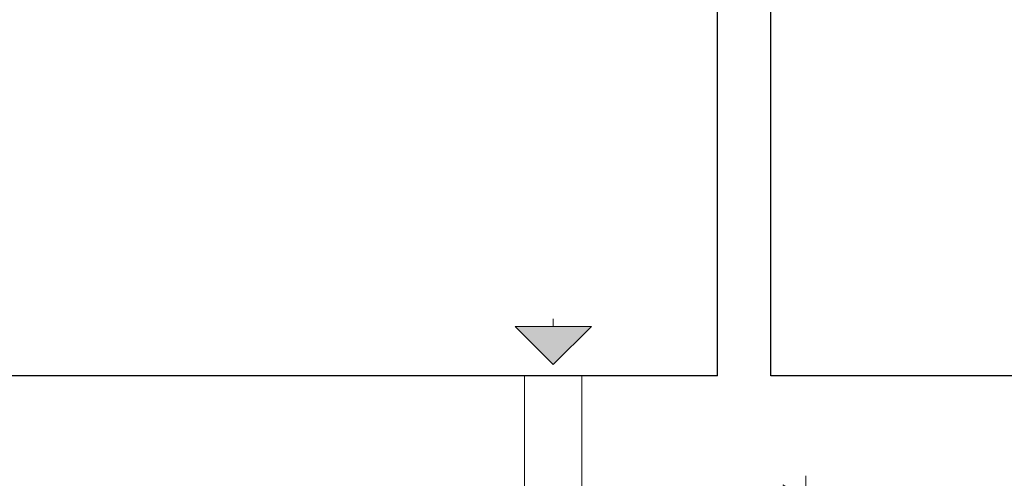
# Model space of a CAD drawing. Extents: x -613240 to -325500, y -25863 to 152403.
# Tile 195 of 254: x -420382 to -417804, y 99004 to 100206. Entities that reach past the tile are written whole.
import ezdxf

# ---------------------------------------------------------------- set-up
doc = ezdxf.new("R2010")
doc.units = 0
doc.header["$MEASUREMENT"] = 0
doc.layers.add('INWENT WYMIARY', color=7, linetype='Continuous')
doc.layers.add('Istniejące kominy', color=7, linetype='Continuous')
for name, color, linetype, lineweight in [('INWENT WYMIARY_Nr_Pióra__21', 7, 'Continuous', 9), ('INWENT.ŚCIANY_Nr_Pióra__1', 7, 'Continuous', 25), ('Istniejące kominy_Nr_Pióra__21', 7, 'Continuous', 9)]:
    doc.layers.add(name, color=color, linetype=linetype, lineweight=lineweight)
doc.styles.add('GENERATED_STYLE_1', font='txt')
doc.dimstyles.new('GENERATED_STYLE__3', dxfattribs={"dimtxt": 160.000002, "dimasz": 91.2, "dimexe": 0.18, "dimexo": 0, "dimgap": 0.09, "dimtad": 1, "dimdec": 0, "dimlfac": 0.1, "dimzin": 0, "dimdsep": 46, "dimtxsty": 'GENERATED_STYLE_1', "dimblk": 'ARROWHEAD_2', "dimblk1": 'ARROWHEAD_2', "dimblk2": 'ARROWHEAD_2', "dimcen": 0.09, "dimclrd": 7, "dimclre": 7, "dimclrt": 7, "dimazin": 0, "dimtfac": 1, "dimtdec": 4, "dimtmove": 0, "dimatfit": 3, "dimfxl": 0, "dimtolj": 1, "dimtzin": 0, "dimarcsym": 0})

# ---------------------------------------------------------------- blocks, each defined once
blk = doc.blocks.new('Linia_37', base_point=(-418984.9, 99302.6))
at = {"layer": 'Istniejące kominy_Nr_Pióra__21', "linetype": 'Continuous'}
blk.add_hatch(color=256, dxfattribs=at).paths.add_polyline_path([(-418984.9, 99302.6), (-419084.9, 99402.6), (-418884.9, 99402.6)], flags=0)
for p, q in [((-418984.9, 99402.6), (-418984.9, 99422.6)), ((-418984.9, 99302.6), (-419084.9, 99402.6)), ((-419084.9, 99402.6), (-418884.9, 99402.6)), ((-418984.9, 99302.6), (-418884.9, 99402.6))]:
    blk.add_line(p, q, dxfattribs=at)
blk = doc.blocks.new('*D766')
at = {"layer": 'INWENT WYMIARY_Nr_Pióra__21', "linetype": 'Continuous'}
for p, q in [((-418323.3, 98952.6), (-418323.3, 99011.3)), ((-418263.3, 98918), (-418383.3, 98987.3)), ((-418233.3, 98952.6), (-418413.3, 98952.6)), ((-418323.3, 98772.6), (-418323.3, 98952.6)), ((-418383.3, 98807.3), (-418263.3, 98738)), ((-418233.3, 98772.6), (-418413.3, 98772.6))]:
    blk.add_line(p, q, dxfattribs=at)
at = {"layer": 'INWENT WYMIARY_Nr_Pióra__21', "char_height": 160, "attachment_point": 7, "rotation": 90, "style": 'GENERATED_STYLE_1'}
for s, insert in [('{18}', (-418355.3, 98533.1)), ('{168}', (-418355.3, 97676.6)), ('{5}', (-418355.3, 96905.5))]:
    blk.add_mtext(s, dxfattribs=dict(at, insert=insert))
blk = doc.blocks.new('ARROWHEAD_2')
at = {"color": 0, "linetype": 'Continuous', "lineweight": 0}
for p, q in [((-0.378, -0.655), (0.378, 0.655)), ((0, 0), (-1, 0))]:
    blk.add_line(p, q, dxfattribs=at)

msp = doc.modelspace()

# ---------------------------------------------------------------- linework, layer by layer
at = {"layer": 'INWENT.ŚCIANY_Nr_Pióra__1', "linetype": 'Continuous'}
for p, q in [((-418554.9, 99272.6), (-418554.9, 100432.6)), ((-418414.9, 99272.6), (-418414.9, 100432.6)), ((-418554.9, 99272.6), (-421394.9, 99272.6)), ((-416294.9, 99272.6), (-418414.9, 99272.6))]:
    msp.add_line(p, q, dxfattribs=at)
at = {"layer": 'Istniejące kominy_Nr_Pióra__21', "linetype": 'Continuous'}
for p, q in [((-419059.9, 98672.6), (-419059.9, 99272.6)), ((-418909.9, 99272.6), (-418909.9, 98672.6))]:
    msp.add_line(p, q, dxfattribs=at)

# ---------------------------------------------------------------- block references
at = {"layer": 'Istniejące kominy', "linetype": 'Continuous'}
msp.add_blockref('Linia_37', (-418984.9, 99302.6), dxfattribs=at)

# ---------------------------------------------------------------- dimensions: what is measured, and where the dimension line sits
at = {"layer": 'INWENT WYMIARY', "linetype": 'Continuous'}
dim = msp.add_linear_dim(base=(-418323.3, 97042.6), p1=(-418398.7, 98772.6), p2=(-418296, 98952.6), angle=90, dimstyle='GENERATED_STYLE__3', dxfattribs=at)
dim.commit()
dim.dimension.update_dxf_attribs({"geometry": '*D766', "text_midpoint": (-418435.3, 98654.5)})

doc.saveas('drawing.dxf')
